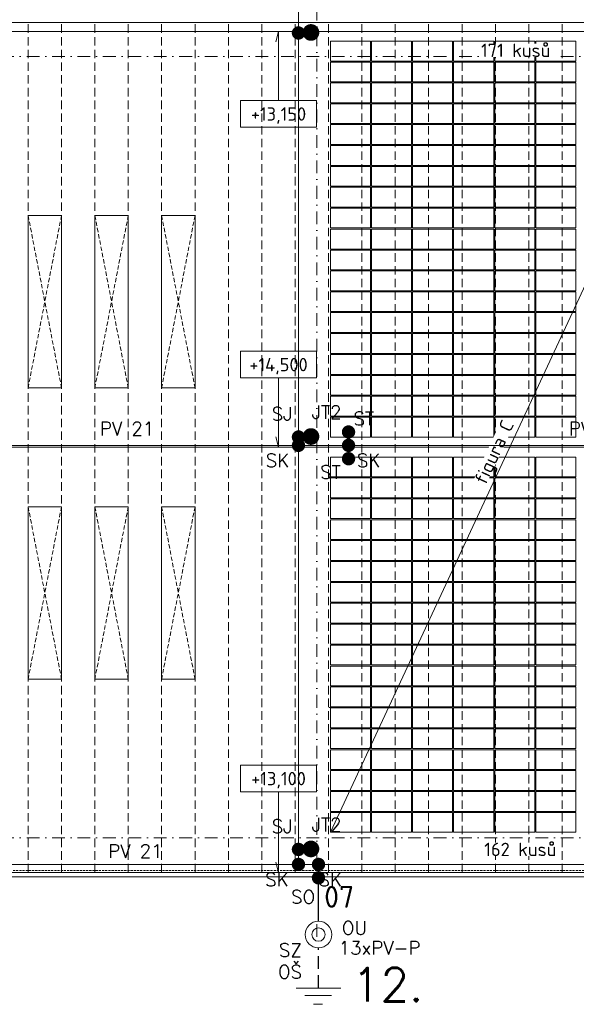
# Model space of a CAD drawing. Header units: millimetres. Extents: x -385852 to 693036, y -525006 to 444206.
# Tile 32 of 156: x 57097 to 73775, y 145012 to 174497. Entities that reach past the tile are written whole.
import ezdxf
from ezdxf.enums import TextEntityAlignment as Align

# ---------------------------------------------------------------- set-up
doc = ezdxf.new("R2010")
doc.units = ezdxf.units.MM
for name, pattern in [('CENTERX2', [101.6, 63.5, -12.7, 12.7, -12.7]), ('DASHDOT', [25.4, 12.7, -6.35, 0, -6.35]), ('DASHED', [19.05, 12.7, -6.35]), ('HIDDEN', [9.525, 6.35, -3.175]), ('ČÁRKOVANÁ', [19.05, 12.7, -6.35])]:
    doc.linetypes.add(name, pattern=pattern)
for name, color, linetype in [('0-DRAT-8MM', 5, 'Continuous'), ('0-PASEK', 5, 'DASHED'), ('6-TEXT', 3, 'Continuous'), ('JT-TYC', 5, 'Continuous'), ('LEGENDA', 3, 'Continuous'), ('SJ-SVORKA', 5, 'Continuous'), ('SK-SVORKA', 5, 'Continuous'), ('SO-SVORKA', 5, 'Continuous'), ('ST-SVORKA', 5, 'Continuous'), ('SZ-SVORKA', 5, 'Continuous'), ('ZD-DESKA', 5, 'Continuous')]:
    doc.layers.add(name, color=color, linetype=linetype)
for name, color, linetype, lineweight in [('___FVE_návrh var.2', 6, 'Continuous', 5), ('A99_N_kce-pod', 7, 'DASHED', 20), ('A99_N_kce-pohl', 7, 'Continuous', 9), ('A99_N_koty-vysk', 8, 'Continuous', 9), ('A99_N_txt-popis-200', 240, 'Continuous', 5), ('A99_S_osy', 1, 'CENTERX2', 5)]:
    doc.layers.add(name, color=color, linetype=linetype, lineweight=lineweight)
doc.styles.add('A99_kota', font='isocpeur.ttf', dxfattribs={"height": 2})
doc.styles.add('ad_popis 100', font='isocpeur.ttf', dxfattribs={"height": 200})
doc.styles.add('RomanS', font='romans.shx')

# ---------------------------------------------------------------- blocks, each defined once
blk = doc.blocks.new('*U161')
at = {"color": 0, "linetype": 'ByBlock'}
for p, q in [((5.7, -4), (5.7, -14.35)), ((5.7, -14.35), (5.29, -12.8))]:
    blk.add_line(p, q, dxfattribs=at)
blk.add_lwpolyline([(0, -4), (11.4, -4), (11.4, 0), (0, 0)], close=True, dxfattribs=at)
at = {"color": 0, "linetype": 'ByBlock', "style": 'A99_kota'}
for tag, p in [('VYSKA', (5.7, -2.24)), ('VYSKA_POPIS1', (5.7, -6.04)), ('VYSKA_POPIS2', (5.9, -9.54)), ('VYSKA_POPIS3', (5.9, -13.04))]:
    blk.add_attdef(tag, text='', height=2, dxfattribs=at).set_placement(p, align=Align.MIDDLE)
blk = doc.blocks.new('*U245')
at = {"color": 0, "linetype": 'ByBlock'}
for p, q in [((5.7, -4), (5.7, -16.06)), ((5.7, -16.06), (5.29, -14.52))]:
    blk.add_line(p, q, dxfattribs=at)
blk.add_lwpolyline([(0, -4), (11.4, -4), (11.4, 0), (0, 0)], close=True, dxfattribs=at)
at = {"color": 0, "linetype": 'ByBlock', "style": 'A99_kota'}
for tag, p in [('VYSKA', (5.7, -2.24)), ('VYSKA_POPIS1', (5.7, -6.04)), ('VYSKA_POPIS2', (5.9, -9.54)), ('VYSKA_POPIS3', (5.9, -13.04))]:
    blk.add_attdef(tag, text='', height=2, dxfattribs=at).set_placement(p, align=Align.MIDDLE)
blk = doc.blocks.new('*U244')
at = {"color": 0, "linetype": 'ByBlock'}
for p, q in [((5.7, 10.35), (5.29, 8.8)), ((5.7, 0), (5.7, 10.35))]:
    blk.add_line(p, q, dxfattribs=at)
blk.add_lwpolyline([(0, -4), (11.4, -4), (11.4, 0), (0, 0)], close=True, dxfattribs=at)
at = {"color": 0, "linetype": 'ByBlock', "style": 'A99_kota'}
for tag, p in [('VYSKA', (5.7, -2.24)), ('VYSKA_POPIS1', (5.7, -6.04)), ('VYSKA_POPIS2', (5.9, -9.54)), ('VYSKA_POPIS3', (5.9, -13.04))]:
    blk.add_attdef(tag, text='', height=2, dxfattribs=at).set_placement(p, align=Align.MIDDLE)
blk = doc.blocks.new('JT')
at = {"layer": 'JT-TYC', "const_width": 125}
blk.add_lwpolyline([(-62.5, 0, 1), (62.5, 0, 1)], format="xyb", close=True, dxfattribs=at)

msp = doc.modelspace()

# ---------------------------------------------------------------- linework, layer by layer
at = {"layer": '0-DRAT-8MM', "linetype": 'Continuous', "lineweight": 5, "ltscale": 0.5}
msp.add_line((65450, 149200), (65450, 176550), dxfattribs=at)
at = {"layer": '0-PASEK', "linetype": 'DASHED', "ltscale": 30}
msp.add_line((66050, 145499.9999), (66050, 146700), dxfattribs=at)
at = {"layer": '___FVE_návrh var.2', "lineweight": 5, "ltscale": 2}
for points in [[(67610, 173855), (67610, 173260), (66410, 173260), (66410, 173855)], [(68840, 173855), (68840, 173260), (67640, 173260), (67640, 173855)], [(70070, 173855), (70070, 173260), (68870, 173260), (68870, 173855)], [(71300, 173855), (71300, 173260), (70100, 173260), (70100, 173855)], [(72530, 173855), (72530, 173260), (71330, 173260), (71330, 173855)], [(72560, 173855), (72560, 173260), (73760, 173260), (73760, 173855)], [(67610, 173230), (67610, 172635), (66410, 172635), (66410, 173230)], [(68840, 173230), (68840, 172635), (67640, 172635), (67640, 173230)], [(70070, 173230), (70070, 172635), (68870, 172635), (68870, 173230)], [(71300, 173230), (71300, 172635), (70100, 172635), (70100, 173230)], [(72530, 173230), (72530, 172635), (71330, 172635), (71330, 173230)], [(72560, 173230), (72560, 172635), (73760, 172635), (73760, 173230)], [(67610, 172605), (67610, 172010), (66410, 172010), (66410, 172605)], [(68840, 172605), (68840, 172010), (67640, 172010), (67640, 172605)], [(70070, 172605), (70070, 172010), (68870, 172010), (68870, 172605)], [(71300, 172605), (71300, 172010), (70100, 172010), (70100, 172605)], [(72530, 172605), (72530, 172010), (71330, 172010), (71330, 172605)], [(72560, 172605), (72560, 172010), (73760, 172010), (73760, 172605)], [(67610, 171980), (67610, 171385), (66410, 171385), (66410, 171980)], [(68840, 171980), (68840, 171385), (67640, 171385), (67640, 171980)], [(70070, 171980), (70070, 171385), (68870, 171385), (68870, 171980)], [(71300, 171980), (71300, 171385), (70100, 171385), (70100, 171980)], [(72530, 171980), (72530, 171385), (71330, 171385), (71330, 171980)], [(72560, 171980), (72560, 171385), (73760, 171385), (73760, 171980)], [(67610, 171355), (67610, 170760), (66410, 170760), (66410, 171355)], [(68840, 171355), (68840, 170760), (67640, 170760), (67640, 171355)], [(70070, 171355), (70070, 170760), (68870, 170760), (68870, 171355)], [(71300, 171355), (71300, 170760), (70100, 170760), (70100, 171355)], [(72530, 171355), (72530, 170760), (71330, 170760), (71330, 171355)], [(72560, 171355), (72560, 170760), (73760, 170760), (73760, 171355)], [(67610, 170730), (67610, 170135), (66410, 170135), (66410, 170730)], [(68840, 170730), (68840, 170135), (67640, 170135), (67640, 170730)], [(70070, 170730), (70070, 170135), (68870, 170135), (68870, 170730)], [(71300, 170730), (71300, 170135), (70100, 170135), (70100, 170730)], [(72530, 170730), (72530, 170135), (71330, 170135), (71330, 170730)], [(72560, 170730), (72560, 170135), (73760, 170135), (73760, 170730)], [(67610, 170105), (67610, 169510), (66410, 169510), (66410, 170105)], [(68840, 170105), (68840, 169510), (67640, 169510), (67640, 170105)], [(70070, 170105), (70070, 169510), (68870, 169510), (68870, 170105)], [(71300, 170105), (71300, 169510), (70100, 169510), (70100, 170105)], [(72530, 170105), (72530, 169510), (71330, 169510), (71330, 170105)], [(72560, 170105), (72560, 169510), (73760, 169510), (73760, 170105)], [(67610, 169480), (67610, 168885), (66410, 168885), (66410, 169480)], [(68840, 169480), (68840, 168885), (67640, 168885), (67640, 169480)], [(70070, 169480), (70070, 168885), (68870, 168885), (68870, 169480)], [(71300, 169480), (71300, 168885), (70100, 168885), (70100, 169480)], [(72530, 169480), (72530, 168885), (71330, 168885), (71330, 169480)], [(72560, 169480), (72560, 168885), (73760, 168885), (73760, 169480)], [(67610, 168855), (67610, 168260), (66410, 168260), (66410, 168855)], [(68840, 168855), (68840, 168260), (67640, 168260), (67640, 168855)], [(70070, 168855), (70070, 168260), (68870, 168260), (68870, 168855)], [(71300, 168855), (71300, 168260), (70100, 168260), (70100, 168855)], [(72530, 168855), (72530, 168260), (71330, 168260), (71330, 168855)], [(72560, 168855), (72560, 168260), (73760, 168260), (73760, 168855)], [(67610, 168225), (67610, 167630), (66410, 167630), (66410, 168225)], [(68840, 168225), (68840, 167630), (67640, 167630), (67640, 168225)], [(70070, 168225), (70070, 167630), (68870, 167630), (68870, 168225)], [(71300, 168225), (71300, 167630), (70100, 167630), (70100, 168225)], [(72530, 168225), (72530, 167630), (71330, 167630), (71330, 168225)], [(72560, 168225), (72560, 167630), (73760, 167630), (73760, 168225)], [(67610, 167600), (67610, 167005), (66410, 167005), (66410, 167600)], [(68840, 167600), (68840, 167005), (67640, 167005), (67640, 167600)], [(70070, 167600), (70070, 167005), (68870, 167005), (68870, 167600)], [(71300, 167600), (71300, 167005), (70100, 167005), (70100, 167600)], [(72530, 167600), (72530, 167005), (71330, 167005), (71330, 167600)], [(72560, 167600), (72560, 167005), (73760, 167005), (73760, 167600)], [(67610, 166975), (67610, 166380), (66410, 166380), (66410, 166975)], [(68840, 166975), (68840, 166380), (67640, 166380), (67640, 166975)], [(70070, 166975), (70070, 166380), (68870, 166380), (68870, 166975)], [(71300, 166975), (71300, 166380), (70100, 166380), (70100, 166975)], [(72530, 166975), (72530, 166380), (71330, 166380), (71330, 166975)], [(72560, 166975), (72560, 166380), (73760, 166380), (73760, 166975)], [(67610, 166350), (67610, 165755), (66410, 165755), (66410, 166350)], [(68840, 166350), (68840, 165755), (67640, 165755), (67640, 166350)], [(70070, 166350), (70070, 165755), (68870, 165755), (68870, 166350)], [(71300, 166350), (71300, 165755), (70100, 165755), (70100, 166350)], [(72530, 166350), (72530, 165755), (71330, 165755), (71330, 166350)], [(72560, 166350), (72560, 165755), (73760, 165755), (73760, 166350)], [(67610, 165725), (67610, 165130), (66410, 165130), (66410, 165725)], [(68840, 165725), (68840, 165130), (67640, 165130), (67640, 165725)], [(70070, 165725), (70070, 165130), (68870, 165130), (68870, 165725)], [(71300, 165725), (71300, 165130), (70100, 165130), (70100, 165725)], [(72530, 165725), (72530, 165130), (71330, 165130), (71330, 165725)], [(72560, 165725), (72560, 165130), (73760, 165130), (73760, 165725)], [(67610, 165095), (67610, 164500), (66410, 164500), (66410, 165095)], [(68840, 165095), (68840, 164500), (67640, 164500), (67640, 165095)], [(70070, 165095), (70070, 164500), (68870, 164500), (68870, 165095)], [(71300, 165095), (71300, 164500), (70100, 164500), (70100, 165095)], [(72530, 165095), (72530, 164500), (71330, 164500), (71330, 165095)], [(72560, 165095), (72560, 164500), (73760, 164500), (73760, 165095)], [(67610, 164470), (67610, 163875), (66410, 163875), (66410, 164470)], [(68840, 164470), (68840, 163875), (67640, 163875), (67640, 164470)], [(70070, 164470), (70070, 163875), (68870, 163875), (68870, 164470)], [(71300, 164470), (71300, 163875), (70100, 163875), (70100, 164470)], [(72530, 164470), (72530, 163875), (71330, 163875), (71330, 164470)], [(72560, 164470), (72560, 163875), (73760, 163875), (73760, 164470)], [(67610, 163845), (67610, 163250), (66410, 163250), (66410, 163845)], [(68840, 163845), (68840, 163250), (67640, 163250), (67640, 163845)], [(70070, 163845), (70070, 163250), (68870, 163250), (68870, 163845)], [(71300, 163845), (71300, 163250), (70100, 163250), (70100, 163845)], [(72530, 163845), (72530, 163250), (71330, 163250), (71330, 163845)], [(72560, 163845), (72560, 163250), (73760, 163250), (73760, 163845)], [(67610, 163220), (67610, 162625), (66410, 162625), (66410, 163220)], [(68840, 163220), (68840, 162625), (67640, 162625), (67640, 163220)], [(70070, 163220), (70070, 162625), (68870, 162625), (68870, 163220)], [(71300, 163220), (71300, 162625), (70100, 162625), (70100, 163220)], [(72530, 163220), (72530, 162625), (71330, 162625), (71330, 163220)], [(72560, 163220), (72560, 162625), (73760, 162625), (73760, 163220)], [(67610, 162595), (67610, 162000), (66410, 162000), (66410, 162595)], [(68840, 162595), (68840, 162000), (67640, 162000), (67640, 162595)], [(70070, 162595), (70070, 162000), (68870, 162000), (68870, 162595)], [(71300, 162595), (71300, 162000), (70100, 162000), (70100, 162595)], [(72530, 162595), (72530, 162000), (71330, 162000), (71330, 162595)], [(72560, 162595), (72560, 162000), (73760, 162000), (73760, 162595)], [(67610, 160805), (67610, 161400), (66410, 161400), (66410, 160805)], [(68840, 160805), (68840, 161400), (67640, 161400), (67640, 160805)], [(70070, 160805), (70070, 161400), (68870, 161400), (68870, 160805)], [(71300, 160805), (71300, 161400), (70100, 161400), (70100, 160805)], [(72530, 160805), (72530, 161400), (71330, 161400), (71330, 160805)], [(72560, 160805), (72560, 161400), (73760, 161400), (73760, 160805)], [(67610, 160180), (67610, 160775), (66410, 160775), (66410, 160180)], [(68840, 160180), (68840, 160775), (67640, 160775), (67640, 160180)], [(70070, 160180), (70070, 160775), (68870, 160775), (68870, 160180)], [(71300, 160180), (71300, 160775), (70100, 160775), (70100, 160180)], [(72530, 160180), (72530, 160775), (71330, 160775), (71330, 160180)], [(72560, 160180), (72560, 160775), (73760, 160775), (73760, 160180)], [(67610, 159555), (67610, 160150), (66410, 160150), (66410, 159555)], [(68840, 159555), (68840, 160150), (67640, 160150), (67640, 159555)], [(70070, 159555), (70070, 160150), (68870, 160150), (68870, 159555)], [(71300, 159555), (71300, 160150), (70100, 160150), (70100, 159555)], [(72530, 159555), (72530, 160150), (71330, 160150), (71330, 159555)], [(72560, 159555), (72560, 160150), (73760, 160150), (73760, 159555)], [(67610, 158930), (67610, 159525), (66410, 159525), (66410, 158930)], [(68840, 158930), (68840, 159525), (67640, 159525), (67640, 158930)], [(70070, 158930), (70070, 159525), (68870, 159525), (68870, 158930)], [(71300, 158930), (71300, 159525), (70100, 159525), (70100, 158930)], [(72530, 158930), (72530, 159525), (71330, 159525), (71330, 158930)], [(72560, 158930), (72560, 159525), (73760, 159525), (73760, 158930)], [(67610, 158305), (67610, 158900), (66410, 158900), (66410, 158305)], [(68840, 158305), (68840, 158900), (67640, 158900), (67640, 158305)], [(70070, 158305), (70070, 158900), (68870, 158900), (68870, 158305)], [(71300, 158305), (71300, 158900), (70100, 158900), (70100, 158305)], [(72530, 158305), (72530, 158900), (71330, 158900), (71330, 158305)], [(72560, 158305), (72560, 158900), (73760, 158900), (73760, 158305)], [(67610, 157675), (67610, 158270), (66410, 158270), (66410, 157675)], [(68840, 157675), (68840, 158270), (67640, 158270), (67640, 157675)], [(70070, 157675), (70070, 158270), (68870, 158270), (68870, 157675)], [(71300, 157675), (71300, 158270), (70100, 158270), (70100, 157675)], [(72530, 157675), (72530, 158270), (71330, 158270), (71330, 157675)], [(72560, 157675), (72560, 158270), (73760, 158270), (73760, 157675)], [(67610, 157050), (67610, 157645), (66410, 157645), (66410, 157050)], [(68840, 157050), (68840, 157645), (67640, 157645), (67640, 157050)], [(70070, 157050), (70070, 157645), (68870, 157645), (68870, 157050)], [(71300, 157050), (71300, 157645), (70100, 157645), (70100, 157050)], [(72530, 157050), (72530, 157645), (71330, 157645), (71330, 157050)], [(72560, 157050), (72560, 157645), (73760, 157645), (73760, 157050)], [(67610, 156425), (67610, 157020), (66410, 157020), (66410, 156425)], [(68840, 156425), (68840, 157020), (67640, 157020), (67640, 156425)], [(70070, 156425), (70070, 157020), (68870, 157020), (68870, 156425)], [(71300, 156425), (71300, 157020), (70100, 157020), (70100, 156425)], [(72530, 156425), (72530, 157020), (71330, 157020), (71330, 156425)], [(72560, 156425), (72560, 157020), (73760, 157020), (73760, 156425)], [(67610, 155800), (67610, 156395), (66410, 156395), (66410, 155800)], [(68840, 155800), (68840, 156395), (67640, 156395), (67640, 155800)], [(70070, 155800), (70070, 156395), (68870, 156395), (68870, 155800)], [(71300, 155800), (71300, 156395), (70100, 156395), (70100, 155800)], [(72530, 155800), (72530, 156395), (71330, 156395), (71330, 155800)], [(72560, 155800), (72560, 156395), (73760, 156395), (73760, 155800)], [(67610, 155175), (67610, 155770), (66410, 155770), (66410, 155175)], [(68840, 155175), (68840, 155770), (67640, 155770), (67640, 155175)], [(70070, 155175), (70070, 155770), (68870, 155770), (68870, 155175)], [(71300, 155175), (71300, 155770), (70100, 155770), (70100, 155175)], [(72530, 155175), (72530, 155770), (71330, 155770), (71330, 155175)], [(72560, 155175), (72560, 155770), (73760, 155770), (73760, 155175)], [(67610, 154545), (67610, 155140), (66410, 155140), (66410, 154545)], [(68840, 154545), (68840, 155140), (67640, 155140), (67640, 154545)], [(70070, 154545), (70070, 155140), (68870, 155140), (68870, 154545)], [(71300, 154545), (71300, 155140), (70100, 155140), (70100, 154545)], [(72530, 154545), (72530, 155140), (71330, 155140), (71330, 154545)], [(72560, 154545), (72560, 155140), (73760, 155140), (73760, 154545)], [(67610, 153920), (67610, 154515), (66410, 154515), (66410, 153920)], [(68840, 153920), (68840, 154515), (67640, 154515), (67640, 153920)], [(70070, 153920), (70070, 154515), (68870, 154515), (68870, 153920)], [(71300, 153920), (71300, 154515), (70100, 154515), (70100, 153920)], [(72530, 153920), (72530, 154515), (71330, 154515), (71330, 153920)], [(72560, 153920), (72560, 154515), (73760, 154515), (73760, 153920)], [(67610, 153890), (67610, 153295), (66410, 153295), (66410, 153890)], [(68840, 153890), (68840, 153295), (67640, 153295), (67640, 153890)], [(70070, 153890), (70070, 153295), (68870, 153295), (68870, 153890)], [(71300, 153890), (71300, 153295), (70100, 153295), (70100, 153890)], [(72530, 153890), (72530, 153295), (71330, 153295), (71330, 153890)], [(72560, 153890), (72560, 153295), (73760, 153295), (73760, 153890)], [(67610, 153265), (67610, 152670), (66410, 152670), (66410, 153265)], [(68840, 153265), (68840, 152670), (67640, 152670), (67640, 153265)], [(70070, 153265), (70070, 152670), (68870, 152670), (68870, 153265)], [(71300, 153265), (71300, 152670), (70100, 152670), (70100, 153265)], [(72530, 153265), (72530, 152670), (71330, 152670), (71330, 153265)], [(72560, 153265), (72560, 152670), (73760, 152670), (73760, 153265)], [(67610, 152635), (67610, 152040), (66410, 152040), (66410, 152635)], [(68840, 152635), (68840, 152040), (67640, 152040), (67640, 152635)], [(70070, 152635), (70070, 152040), (68870, 152040), (68870, 152635)], [(71300, 152635), (71300, 152040), (70100, 152040), (70100, 152635)], [(72530, 152635), (72530, 152040), (71330, 152040), (71330, 152635)], [(72560, 152635), (72560, 152040), (73760, 152040), (73760, 152635)], [(67610, 152010), (67610, 151415), (66410, 151415), (66410, 152010)], [(68840, 152010), (68840, 151415), (67640, 151415), (67640, 152010)], [(70070, 152010), (70070, 151415), (68870, 151415), (68870, 152010)], [(71300, 152010), (71300, 151415), (70100, 151415), (70100, 152010)], [(72530, 152010), (72530, 151415), (71330, 151415), (71330, 152010)], [(72560, 152010), (72560, 151415), (73760, 151415), (73760, 152010)], [(67610, 151385), (67610, 150790), (66410, 150790), (66410, 151385)], [(68840, 151385), (68840, 150790), (67640, 150790), (67640, 151385)], [(70070, 151385), (70070, 150790), (68870, 150790), (68870, 151385)], [(71300, 151385), (71300, 150790), (70100, 150790), (70100, 151385)], [(72530, 151385), (72530, 150790), (71330, 150790), (71330, 151385)], [(72560, 151385), (72560, 150790), (73760, 150790), (73760, 151385)], [(67610, 150760), (67610, 150165), (66410, 150165), (66410, 150760)], [(68840, 150760), (68840, 150165), (67640, 150165), (67640, 150760)], [(70070, 150760), (70070, 150165), (68870, 150165), (68870, 150760)], [(71300, 150760), (71300, 150165), (70100, 150165), (70100, 150760)], [(72530, 150760), (72530, 150165), (71330, 150165), (71330, 150760)], [(72560, 150760), (72560, 150165), (73760, 150165), (73760, 150760)]]:
    msp.add_lwpolyline(points, close=True, dxfattribs=at)
at = {"layer": '___FVE_návrh var.2', "linetype": 'Continuous', "lineweight": 5, "ltscale": 0.5}
for points in [[(66410, 150165), (77450, 173855)], [(66410, 153920), (66410, 153905), (66370, 153905)]]:
    msp.add_lwpolyline(points, dxfattribs=at)
at = {"layer": 'A99_N_kce-pohl', "linetype": 'Continuous', "ltscale": 25}
msp.add_lwpolyline([(7180, 174440), (-650, 174440), (-650, 148960), (138875, 148960), (138875, 176350)], dxfattribs=at)
at = {"layer": 'A99_N_kce-pohl', "color": 1, "linetype": 'Continuous', "lineweight": 9, "ltscale": 25}
msp.add_lwpolyline([(138550, 174145), (138550, 174410), (8010, 174410), (8010, 174145)], close=True, dxfattribs=at)
at = {"layer": 'A99_N_kce-pohl', "color": 30, "linetype": 'ČÁRKOVANÁ', "lineweight": 5, "ltscale": 20, "true_color": 0xff6e3d}
for points in [[(57350, 148960), (57350, 148960), (57350, 174380)], [(58350, 148960), (58350, 148960), (58350, 174380)], [(59350, 148960), (59350, 148960), (59350, 174380)], [(60350, 148960), (60350, 148960), (60350, 174380)], [(61350, 148960), (61350, 148960), (61350, 174380)], [(62350, 148960), (62350, 148960), (62350, 174380)], [(63350, 148960), (63350, 148960), (63350, 174380)], [(64350, 148960), (64350, 148960), (64350, 174380)], [(65350, 148960), (65350, 148960), (65350, 174380)], [(66350, 148960), (66350, 148960), (66350, 174380)], [(67350, 148960), (67350, 148960), (67350, 174380)], [(68350, 148960), (68350, 148960), (68350, 174380)], [(69350, 148960), (69350, 148960), (69350, 174380)], [(70350, 148960), (70350, 148960), (70350, 174380)], [(71350, 148960), (71350, 148960), (71350, 174380)], [(72350, 148960), (72350, 148960), (72350, 174380)], [(73350, 148960), (73350, 148960), (73350, 174380)]]:
    msp.add_lwpolyline(points, dxfattribs=at)
at = {"layer": 'A99_N_kce-pohl', "linetype": 'Continuous', "lineweight": 9}
for points in [[(57350, 168635), (58350, 168635), (58350, 163475), (57350, 163475)], [(59350, 168635), (60350, 168635), (60350, 163475), (59350, 163475)], [(61350, 168635), (62350, 168635), (62350, 163475), (61350, 163475)], [(57350, 159912.5), (58350, 159912.5), (58350, 154752.5), (57350, 154752.5)], [(59350, 159912.5), (60350, 159912.5), (60350, 154752.5), (59350, 154752.5)], [(61350, 159912.5), (62350, 159912.5), (62350, 154752.5), (61350, 154752.5)]]:
    msp.add_lwpolyline(points, close=True, dxfattribs=at)
at = {"layer": 'A99_N_kce-pohl', "linetype": 'ČÁRKOVANÁ', "lineweight": 9, "ltscale": 10}
for points in [[(58350, 168635), (57350, 163475)], [(57350, 168635), (58350, 163475)], [(60350, 168635), (59350, 163475)], [(59350, 168635), (60350, 163475)], [(62350, 168635), (61350, 163475)], [(61350, 168635), (62350, 163475)], [(58350, 159912.5), (57350, 154752.5)], [(57350, 159912.5), (58350, 154752.5)], [(60350, 159912.5), (59350, 154752.5)], [(59350, 159912.5), (60350, 154752.5)], [(62350, 159912.5), (61350, 154752.5)], [(61350, 159912.5), (62350, 154752.5)]]:
    msp.add_lwpolyline(points, dxfattribs=at)
at = {"layer": 'A99_N_kce-pohl', "color": 1, "linetype": 'Continuous', "lineweight": 9, "ltscale": 25}
msp.add_lwpolyline([(138875.5457, 161700), (-650, 161700)], dxfattribs=at)
at = {"layer": 'A99_S_osy', "linetype": 'DASHDOT', "lineweight": 5, "ltscale": 30}
for points in [[(66000, 250300), (66000, 146890)], [(152950, 173400), (-2660, 173400)], [(152950, 150000), (-2645, 150000)]]:
    msp.add_lwpolyline(points, dxfattribs=at)
at = {"layer": 'SJ-SVORKA', "const_width": 200}
for points in [[(65450, 174200, -1), (65450, 174000, -1)], [(65450, 162100, -1), (65450, 161900, -1)], [(65450, 149750, -1), (65450, 149550, -1)]]:
    msp.add_lwpolyline(points, format="xyb", close=True, dxfattribs=at)
at = {"layer": 'SK-SVORKA', "const_width": 200}
for points in [[(65550, 161750, 1), (65350, 161750, 1)], [(67050, 161750, 1), (66850, 161750, 1)], [(65550, 149200, 1), (65350, 149200, 1)]]:
    msp.add_lwpolyline(points, format="xyb", close=True, dxfattribs=at)
at = {"layer": 'ST-SVORKA', "const_width": 200}
for points in [[(66850, 162150, 1), (67050, 162150, 1)], [(66850, 161350, 1), (67050, 161350, 1)]]:
    msp.add_lwpolyline(points, format="xyb", close=True, dxfattribs=at)
at = {"layer": 'SZ-SVORKA', "lineweight": 0}
msp.add_circle((66050, 147099.9999), 200, dxfattribs=at)
at = {"layer": 'ZD-DESKA', "lineweight": 0}
for p, q in [((66719.1633, 145499.9999), (65380.8367, 145499.9999)), ((66437.4267, 145278.549), (65637.4268, 145278.549)), ((66170.7601, 145011.8824), (65904.0934, 145011.8824))]:
    msp.add_line(p, q, dxfattribs=at)

# ---------------------------------------------------------------- block references
at = {"layer": 'A99_N_koty-vysk', "xscale": 200, "yscale": 200, "zscale": 200}
for name, p, values in [('*U244', (63712.5, 172075), {'VYSKA': '+13,150'}), ('*U161', (63712.5, 164570), {'VYSKA': '+14,500'})]:
    msp.add_blockref(name, p, dxfattribs=at).add_auto_attribs(values)
at = {"layer": 'JT-TYC', "xscale": -2, "yscale": 2, "zscale": 200, "rotation": 90}
for p in [(65824.1557, 174114.6529), (65824.1557, 162014.6529), (65824.1557, 149664.6529)]:
    msp.add_blockref('JT', p, dxfattribs=at)

# ---------------------------------------------------------------- texts
at = {"layer": '6-TEXT', "style": 'RomanS'}
for s, p in [('ST', (67100, 162350)), ('PV 21', (59500, 162050)), ('PV 21', (73550, 162050)), ('SK', (64469.0476, 161100)), ('SK', (67200, 161100)), ('ST', (66100, 160750)), ('PV 21', (59750, 149400)), ('SK', (64450, 148550)), ('SZ', (64864.3464, 146435.232)), ('13xPV-P', (66654.7619, 146500)), ('OŠ', (64835.7143, 145785.7143))]:
    msp.add_text(s, height=400, dxfattribs=at).set_placement(p)
at = {"layer": '6-TEXT', "color": 5, "style": 'RomanS'}
msp.add_text('12.', height=1000, dxfattribs=at).set_placement((67050, 145100, 8000.0001))
at = {"layer": 'LEGENDA', "style": 'RomanS'}
for s, p in [('SJ', (64647.9508, 162491.714)), ('JT2', (65847.9508, 162541.714)), ('SJ', (64647.9508, 150141.714)), ('JT2', (65847.9508, 150191.714))]:
    msp.add_text(s, height=400, dxfattribs=at).set_placement(p)

# ---------------------------------------------------------------- next in the draw order: texts
at = {"layer": '___FVE_návrh var.2', "linetype": 'Continuous', "lineweight": 5, "ltscale": 2, "insert": (70920, 173780), "char_height": 400, "width": 2229.734019, "attachment_point": 1, "style": 'A99_kota', "bg_fill": 3, "box_fill_scale": 1, "bg_fill_color": 256, "bg_fill_transparency": 0}
msp.add_mtext('\\A1;171 kusů', dxfattribs=at)
at = {"layer": '___FVE_návrh var.2', "linetype": 'Continuous', "lineweight": 5, "ltscale": 0.5, "insert": (70695, 160707.7829), "char_height": 400, "attachment_point": 1, "rotation": 65.01289188, "style": 'A99_kota', "bg_fill": 3, "box_fill_scale": 1, "bg_fill_color": 256, "bg_fill_transparency": 0}
msp.add_mtext_dynamic_manual_height_columns('figura C', width=1947.410572, gutter_width=2000, heights=[0], dxfattribs=at)
at = {"layer": 'A99_N_txt-popis-200', "color": 1, "lineweight": 0, "insert": (66220, 148555), "char_height": 650, "attachment_point": 1, "style": 'ad_popis 100', "bg_fill": 2}
msp.add_mtext_dynamic_manual_height_columns('07', width=832.5, gutter_width=1000, heights=[0], dxfattribs=at)

# ---------------------------------------------------------------- next in the draw order: linework, layer by layer
at = {"layer": '0-DRAT-8MM', "linetype": 'Continuous', "lineweight": 5, "ltscale": 0.5}
msp.add_line((-400, 161750), (138700, 161750), dxfattribs=at)
at = {"layer": '0-DRAT-8MM', "ltscale": 5}
msp.add_line((66050, 147500), (66050, 149200), dxfattribs=at)
at = {"layer": 'A99_N_kce-pod', "linetype": 'HIDDEN', "lineweight": 5, "ltscale": 10}
msp.add_lwpolyline([(138875.5457, 149020), (-600, 149020)], dxfattribs=at)
at = {"layer": 'A99_N_kce-pohl', "linetype": 'Continuous'}
msp.add_lwpolyline([(138875, 148830), (-650, 148830)], dxfattribs=at)
at = {"layer": 'SK-SVORKA', "const_width": 200}
msp.add_lwpolyline([(66150, 149200, 1), (65950, 149200, 1)], format="xyb", close=True, dxfattribs=at)
at = {"layer": 'SO-SVORKA', "const_width": 200}
msp.add_lwpolyline([(65950, 148800, 1), (66150, 148800, 1)], format="xyb", close=True, dxfattribs=at)
at = {"layer": 'SZ-SVORKA', "lineweight": 0}
msp.add_circle((66050, 147099.9999), 400, dxfattribs=at)

# ---------------------------------------------------------------- next in the draw order: block references
at = {"layer": 'A99_N_koty-vysk', "xscale": 200, "yscale": 200, "zscale": 200}
msp.add_blockref('*U245', (63712.5, 152172.5), dxfattribs=at).add_auto_attribs({'VYSKA': '+13,100'})

# ---------------------------------------------------------------- next in the draw order: texts
at = {"layer": '6-TEXT', "style": 'RomanS'}
for s, p in [('SK', (66050, 148550)), ('SO', (65228.5185, 148028.1786)), ('OU', (66750, 147100))]:
    msp.add_text(s, height=400, dxfattribs=at).set_placement(p)

# ---------------------------------------------------------------- next in the draw order: texts
at = {"layer": '___FVE_návrh var.2', "linetype": 'Continuous', "lineweight": 5, "ltscale": 2, "insert": (71017.5, 149850), "char_height": 400, "attachment_point": 1, "style": 'A99_kota', "bg_fill": 3, "box_fill_scale": 1, "bg_fill_color": 256, "bg_fill_transparency": 0}
msp.add_mtext_dynamic_manual_height_columns('\\A1;162 kusů', width=2229.734019, gutter_width=100, heights=[0], dxfattribs=at)

# ---------------------------------------------------------------- next in the draw order: linework, layer by layer
at = {"layer": '0-DRAT-8MM', "linetype": 'Continuous', "lineweight": 5, "ltscale": 0.5}
msp.add_line((-400, 149200), (138700, 149200), dxfattribs=at)

doc.saveas('drawing.dxf')
